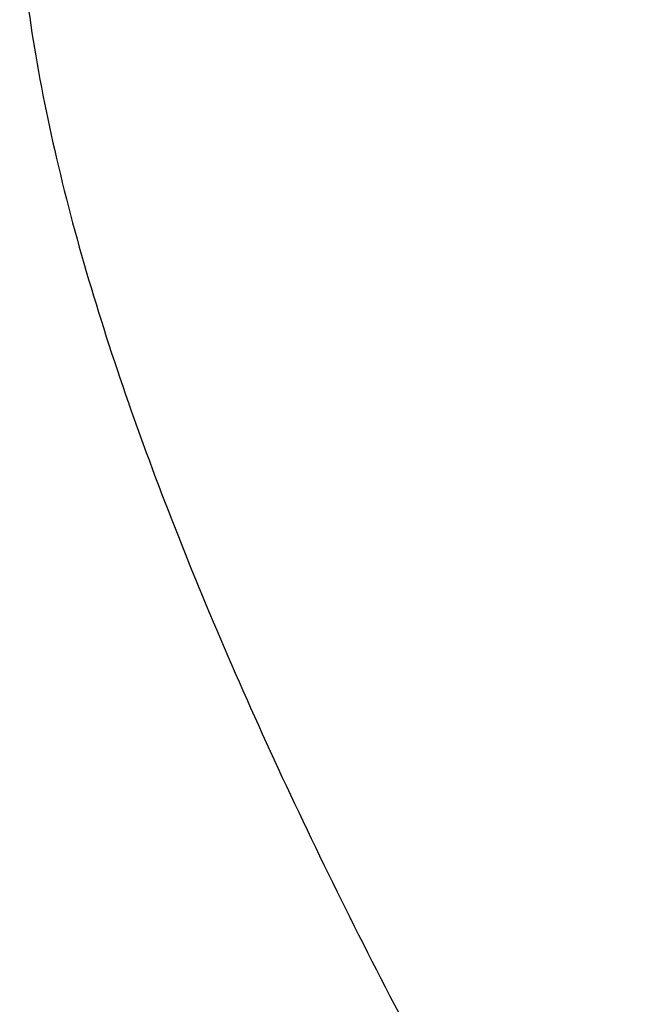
# Model space of a CAD drawing. Header units: millimetres. Extents: x 16 to 337, y 85 to 181.
# Tile 49 of 53: x 272.5 to 275.49, y 120.59 to 125.41. Entities that reach past the tile are written whole.
import ezdxf

# ---------------------------------------------------------------- set-up
doc = ezdxf.new("R2010")
doc.units = ezdxf.units.MM
doc.header["$LTSCALE"] = 0.15
doc.layers.add('OUT', color=3, linetype='CONTINUOUS')

msp = doc.modelspace()

# ---------------------------------------------------------------- linework, layer by layer
at = {"layer": 'OUT', "color": 0}
msp.add_open_spline([(272.5012, 125.9026), (272.513, 125.7103), (272.5354, 125.5132), (272.5994, 125.1096), (272.6413, 124.9025), (272.7904, 124.2768), (272.9214, 123.8511), (273.2323, 122.9825), (273.4124, 122.5396), (273.8141, 121.6363), (274.0353, 121.1775), (274.5051, 120.2634), (274.7548, 119.8055), (275.2842, 118.89), (275.5636, 118.4321), (276.0149, 117.7515), (276.1708, 117.5257), (276.4995, 117.0798), (276.672, 116.8595), (277.0431, 116.4404), (277.2416, 116.2391), (277.5805, 115.991), (277.7029, 115.9163), (277.9665, 115.8084), (278.1096, 115.7766), (278.3931, 115.7794), (278.5355, 115.814), (278.7963, 115.925), (278.9188, 116.0013), (279.2576, 116.2535), (279.4536, 116.4541), (279.824, 116.8748), (279.9944, 117.0933), (280.3204, 117.5366), (280.4757, 117.7617), (280.9263, 118.4421), (281.2068, 118.9022), (281.7404, 119.8262), (281.9924, 120.2894), (282.6938, 121.6574), (283.0961, 122.5486), (283.5632, 123.8543), (283.696, 124.287), (283.8931, 125.1173), (283.9588, 125.5175), (283.9823, 125.9026)], degree=3, knots=[0, 0, 0, 0, 0.03125, 0.03125, 0.0625, 0.0625, 0.125, 0.125, 0.1875, 0.1875, 0.25, 0.25, 0.3125, 0.3125, 0.375, 0.375, 0.40625, 0.40625, 0.4375, 0.4375, 0.46875, 0.46875, 0.484375, 0.484375, 0.5, 0.5, 0.515625, 0.515625, 0.53125, 0.53125, 0.5625, 0.5625, 0.59375, 0.59375, 0.625, 0.625, 0.6875, 0.6875, 0.75, 0.75, 0.875, 0.875, 0.9375, 0.9375, 1, 1, 1, 1], dxfattribs=at)

doc.saveas('drawing.dxf')
